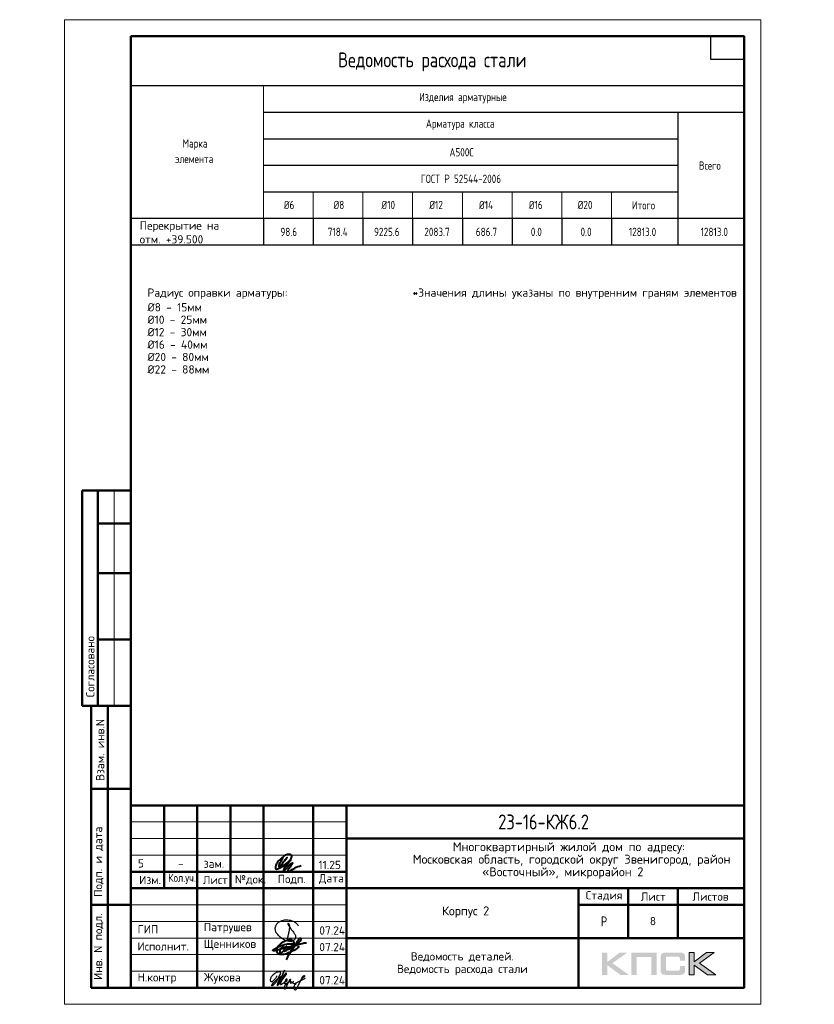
# Model space of a CAD drawing. Header units: millimetres. Extents: x 40580 to 1930067, y -240640 to 81020.
# Tile 127 of 246: x 558923 to 582896, y -240256 to -210556. Entities that reach past the tile are written whole.
import ezdxf

# ---------------------------------------------------------------- set-up
doc = ezdxf.new("R2010")
doc.units = ezdxf.units.MM
for name, color, linetype, lineweight in [('Standard', 7, 'Continuous', 25), ('Основная', 7, 'Continuous', 40), ('Позиционная метка номер позиции', 7, 'Continuous', 13), ('Текст_ общее', 7, 'Continuous', 25)]:
    doc.layers.add(name, color=color, linetype=linetype, lineweight=lineweight)
doc.styles.add('GOST 2.304', font='isocpeur.ttf', dxfattribs={"width": 0.8})
doc.styles.add('ISOCPEUR', font='isocpeur.ttf')

# ---------------------------------------------------------------- blocks, each defined once
blk = doc.blocks.new('яяя')
at = {"lineweight": 30}
for points in [[(345424, 110432), (345425, 110410), (345424, 110397), (345417, 110379), (345406, 110350), (345390, 110319), (345357, 110275), (345310, 110221), (345265, 110176), (345198, 110110), (345161, 110077), (345133, 110066), (345116, 110066), (345102, 110075), (345090, 110091), (345082, 110115), (345074, 110146), (345066, 110182), (345064, 110206), (345067, 110234), (345077, 110278), (345095, 110320), (345114, 110361), (345134, 110395), (345159, 110428), (345195, 110469), (345228, 110506), (345284, 110560), (345331, 110595), (345379, 110625), (345435, 110648), (345486, 110670), (345532, 110686), (345573, 110696), (345605, 110698), (345621, 110695), (345635, 110687), (345648, 110671), (345656, 110649), (345659, 110625), (345659, 110583), (345656, 110553), (345647, 110523), (345635, 110489), (345387, 110033), (345349, 109985), (345311, 109948), (345247, 109889), (345209, 109858), (345192, 109844), (345180, 109837), (345157, 109833), (345150, 109835), (345140, 109842), (345135, 109856), (345138, 109881), (345148, 109892), (345183, 109930), (345267, 110024), (345343, 110105), (345455, 110213), (345617, 110343), (345775, 110456), (345811, 110526), (345838, 110607), (345890, 110740), (345902, 110771), (345698, 110295), (345672, 110226), (345626, 110132), (345572, 110032), (345518, 109953), (345481, 109918), (345497, 110001), (345567, 110147), (345655, 110301), (345760, 110442)], [(345481, 109918), (345476, 109896), (345475, 109874), (345485, 109861), (345506, 109866), (345539, 109891), (345632, 109983), (345968, 110450), (346022, 110527), (346029, 110560), (346027, 110579), (346026, 110590), (346010, 110605), (345993, 110609), (345975, 110601), (345962, 110584), (345954, 110562), (345857, 110421), (345783, 110292), (345741, 110183), (345701, 110079), (345665, 109985), (345660, 109952), (345666, 109929), (345669, 109915), (345682, 109910), (345702, 109914), (345735, 109941), (345846, 110007), (346065, 110160), (346075, 110193), (346070, 110217), (346066, 110236), (346052, 110241), (346030, 110241), (346007, 110228), (345978, 110203), (345960, 110164), (345892, 110010), (345895, 109986), (345904, 109966), (345925, 109964), (345969, 109968), (346045, 110000), (346218, 110114), (346261, 110154), (346280, 110184), (346282, 110210), (346278, 110225), (346263, 110229), (346241, 110222), (346220, 110198), (346162, 110049), (345989, 109904), (345932, 109849), (345906, 109805), (345891, 109739), (345890, 109690), (345899, 109652), (345924, 109647), (345956, 109655), (345980, 109674), (346058, 109838), (346158, 110046), (346261, 110098), (346314, 110120), (346292, 110079), (346269, 110036), (346261, 110008), (346267, 109998), (346293, 109998), (346363, 110039), (346445, 110095), (346421, 110068), (346414, 110040), (346407, 110011), (346416, 109990), (346466, 109972), (346509, 109977), (346574, 109984), (347172, 110293)], [(346586, 109971), (346543, 109917), (346509, 109873), (346489, 109825), (346475, 109767), (346472, 109710), (346478, 109675), (346485, 109641), (346501, 109621), (346517, 109602), (346542, 109589), (346568, 109592), (346605, 109620), (346680, 109731), (346736, 109842), (346865, 110115), (346962, 110290), (346969, 110318), (346979, 110360), (347013, 110403), (347056, 110434), (347091, 110450), (347109, 110450), (347121, 110434), (347115, 110405), (347072, 110355), (347012, 110307), (346924, 110222)]]:
    blk.add_lwpolyline(points, dxfattribs=at)
blk = doc.blocks.new('Из_буфера32210')
at = {"color": 7, "lineweight": 25}
blk.add_lwpolyline([(357, 84), (386, 160), (399, 213), (405, 239), (412, 268), (420, 299), (427, 339), (434, 380), (437, 414), (438, 442), (436, 466), (430, 489), (425, 504), (417, 519), (409, 531), (405, 535), (403, 536), (400, 539), (394, 541), (387, 543), (383, 542), (379, 539), (377, 534), (377, 528), (379, 523), (438, 428), (470, 382), (484, 365), (504, 341), (528, 310), (551, 280), (562, 264), (575, 247), (582, 235), (589, 220), (599, 198), (606, 184), (610, 167), (611, 155), (612, 143), (611, 127), (609, 116), (603, 96), (596, 82), (588, 69), (579, 56), (563, 43), (551, 34), (539, 25), (524, 16), (511, 10), (494, 5), (481, 3), (456, 0), (432, 1), (415, 3), (396, 6), (375, 11), (355, 19), (336, 24), (310, 31), (293, 39), (269, 53), (243, 69), (223, 80), (202, 93), (180, 109), (152, 128), (126, 152), (98, 182), (77, 211), (52, 241), (32, 266), (20, 293), (8, 329), (3, 348), (1, 373), (0, 393), (1, 417), (6, 440), (13, 454), (20, 476), (26, 497), (38, 517), (47, 529), (60, 548), (75, 563), (95, 581), (115, 593), (135, 606), (161, 618), (187, 628), (213, 638), (251, 647), (282, 653), (319, 655), (353, 655), (384, 652), (418, 648), (460, 641), (503, 628), (544, 611), (579, 594), (611, 573), (639, 545), (666, 515), (679, 496), (694, 471)], dxfattribs=at)

msp = doc.modelspace()

# ---------------------------------------------------------------- hatches: boundary and pattern name
h = msp.add_hatch(color=256)
h.paths.add_polyline_path([(577251.4, -238698.8), (577023.9, -238698.8), (576651.8, -238978.9), (576651.8, -238698.8), (576494.2, -238698.8), (576494.2, -239370.9), (576651.8, -239370.9), (576651.8, -239075.7), (577054.3, -239370.9), (577306, -239370.9), (576805.4, -239015.5)])
h.paths.add_polyline_path([(577534.2, -238825.4), (577979.5, -238825.4), (577979.5, -239370.9), (578135.8, -239370.9), (578135.8, -238698.8), (577969.1, -238698.8), (577377.9, -238698.8), (577377.9, -238857.9), (577377.9, -239370.9), (577534.2, -239370.9)])
h.paths.add_polyline_path([(579273.9, -238695.4), (579116.3, -238695.4), (579116.3, -239368.2), (579273.9, -239368.2), (579273.9, -239072.2), (579676.4, -239368.2), (579928, -239368.2), (579427.4, -239012.1), (579873.4, -238695.4), (579646.6, -238695.4), (579273.9, -238975.4)])
msp.add_hatch(color=256).paths.add_polyline_path([(578984.9, -238770.1), (578982.8, -238762.4), (578980, -238756.2), (578976.6, -238750), (578973.1, -238743.8), (578969.7, -238738.9), (578965.5, -238734.1), (578961.4, -238729.3), (578957.2, -238725.1), (578951.7, -238721.6), (578946.2, -238717.5), (578939.9, -238714), (578933, -238711.3), (578926.1, -238708.5), (578918.5, -238705.7), (578910.9, -238703.7), (578892.9, -238700.2), (578873.6, -238697.4), (578852.1, -238696.1), (578828.6, -238695.4), (578427.6, -238695.4), (578404, -238696.1), (578383.3, -238697.4), (578363.2, -238700.2), (578346, -238703.7), (578337.7, -238706.4), (578330.1, -238708.5), (578323.1, -238711.3), (578316.9, -238714.7), (578310.7, -238717.5), (578304.5, -238721.6), (578299.6, -238725.1), (578294.8, -238729.3), (578290.6, -238734.1), (578287.2, -238738.9), (578283, -238743.8), (578279.6, -238750), (578276.8, -238756.2), (578274, -238763.1), (578271.3, -238770.1), (578269.2, -238777.7), (578265.7, -238794.3), (578263, -238812.2), (578260.9, -238832.3), (578260.9, -238854.4), (578260.9, -239208.4), (578260.9, -239230.6), (578263, -239250.6), (578265.7, -239269.3), (578269.2, -239285.9), (578271.3, -239293.5), (578274, -239300.4), (578276.8, -239307.3), (578279.6, -239313.5), (578283, -239319.1), (578287.2, -239324.6), (578290.6, -239329.5), (578294.8, -239334.3), (578299.6, -239338.4), (578305.2, -239341.9), (578310.7, -239345.4), (578316.9, -239348.8), (578323.1, -239352.3), (578330.7, -239354.3), (578337.7, -239357.1), (578346, -239359.2), (578363.2, -239363.3), (578383.3, -239365.4), (578404.7, -239367.5), (578427.6, -239368.2), (578828.6, -239368.2), (578852.1, -239367.5), (578873.6, -239366.1), (578892.9, -239363.3), (578910.2, -239359.9), (578918.5, -239357.1), (578926.1, -239355), (578933, -239352.3), (578939.9, -239348.8), (578946.2, -239346), (578951.7, -239341.9), (578957.2, -239338.4), (578961.4, -239334.3), (578965.5, -239330.1), (578969.7, -239324.6), (578973.1, -239319.8), (578976.6, -239313.5), (578980, -239307.3), (578982.8, -239301.1), (578984.9, -239293.5), (578987.6, -239285.9), (578991.1, -239269.3), (578993.9, -239251.3), (578995.3, -239230.6), (578995.9, -239208.4), (578995.9, -239097.1), (578839, -239097.1), (578839, -239187.7), (578839, -239193.9), (578838.3, -239200.1), (578836.9, -239205.7), (578835.5, -239211.2), (578833.4, -239216.1), (578831.4, -239220.2), (578828.6, -239224.3), (578825.1, -239227.8), (578821.7, -239231.3), (578817.5, -239234), (578812.7, -239236.1), (578807.9, -239238.2), (578803, -239239.6), (578796.8, -239240.3), (578790.6, -239240.9), (578784.4, -239241.6), (578460.7, -239241.6), (578455.2, -239240.9), (578450.4, -239240.3), (578446.2, -239238.2), (578442.1, -239236.1), (578437.9, -239233.3), (578434.5, -239230.6), (578431, -239227.1), (578428.2, -239223), (578425.5, -239218.8), (578423.4, -239214.7), (578421.3, -239209.8), (578419.9, -239205), (578417.9, -239195.3), (578417.2, -239185.6), (578417.2, -238862.7), (578417.2, -238857.2), (578417.9, -238851.6), (578419.3, -238846.8), (578420.6, -238842), (578422, -238837.8), (578424.1, -238834.4), (578426.9, -238830.9), (578429.6, -238827.4), (578433.1, -238824.7), (578436.5, -238821.9), (578440.7, -238819.8), (578444.8, -238818.5), (578449.7, -238817.1), (578454.5, -238816.4), (578460.1, -238815.7), (578465.6, -238815.7), (578784.4, -238815.7), (578790.6, -238815.7), (578796.8, -238816.4), (578802.3, -238817.8), (578807.2, -238819.1), (578812, -238821.2), (578816.9, -238823.3), (578821, -238826.8), (578824.5, -238829.5), (578827.9, -238833.7), (578830.7, -238837.8), (578833.4, -238842), (578835.5, -238846.8), (578836.9, -238851.6), (578838.3, -238857.2), (578839, -238863.4), (578839, -238869.6), (578839, -238943.6), (578995.9, -238943.6), (578995.9, -238854.4), (578995.3, -238832.3), (578993.9, -238812.2), (578991.1, -238794.3), (578987, -238777.7)])
at = {"linetype": 'Continuous', "lineweight": 13, "transparency": 33554687}
msp.add_hatch(color=7, dxfattribs=at).paths.add_polyline_path([(581278.4, -240234.7), (581278.3, -240234.3), (581277.9, -240233.3), (581277.8, -240232), (581277.6, -240230.8), (581277.6, -240229.5), (581277.6, -240228.1), (581277.8, -240226.9), (581277.9, -240225.7), (581278.3, -240224.7), (581278.4, -240224.2)], flags=16)

# ---------------------------------------------------------------- linework, layer by layer
at = {"lineweight": 0}
msp.add_lwpolyline([(579116.3, -239368.2), (579116.3, -238695.4), (579273.9, -238695.4), (579273.9, -238975.4), (579646.6, -238695.4), (579873.4, -238695.4), (579427.4, -239012.1), (579928, -239368.2), (579676.4, -239368.2), (579273.9, -239072.2), (579273.9, -239368.2), (579116.3, -239368.2)], close=True, dxfattribs=at)
at = {"layer": 'Standard', "color": 7, "linetype": 'Continuous', "lineweight": 50, "transparency": 33554687}
for p, q in [((562278.4, -224755.8), (560805.3, -224755.8)), ((560805.3, -224755.8), (560805.3, -231255.8)), ((560805.3, -224755.8), (560805.3, -231255.8)), ((561278.4, -224755.8), (561278.4, -231255.8)), ((562278.4, -225755.8), (561278.4, -225755.8)), ((562278.4, -227255.8), (561278.4, -227255.8)), ((562278.4, -229255.8), (561278.4, -229255.8)), ((560805.3, -231255.8), (562278.4, -231255.8)), ((561078.4, -239755.8), (561078.4, -231255.8)), ((561078.4, -239755.8), (561078.4, -231255.8)), ((561578.4, -239755.8), (561578.4, -231255.8)), ((561078.4, -233755.8), (562278.4, -233755.8)), ((562278.4, -239755.8), (562278.4, -234255.8)), ((562278.4, -234255.8), (580778.4, -234255.8)), ((563278.4, -236755.8), (563278.4, -234255.8)), ((564278.4, -239755.8), (564278.4, -234255.8)), ((565278.4, -236755.8), (565278.4, -234255.8)), ((566278.4, -239755.8), (566278.4, -234255.8)), ((567778.4, -239755.8), (567778.4, -234255.8)), ((568778.4, -239755.8), (568778.4, -234255.8)), ((568778.4, -235255.8), (580778.4, -235255.8)), ((562278.4, -236255.8), (568778.4, -236255.8)), ((562278.4, -236255.8), (568778.4, -236255.8)), ((562278.4, -236755.8), (568778.4, -236755.8)), ((562278.4, -236755.8), (568778.4, -236755.8)), ((568778.4, -236755.8), (580778.4, -236755.8)), ((575778.4, -238255.8), (575778.4, -236755.8)), ((577278.4, -238255.8), (577278.4, -236755.8)), ((578778.4, -238255.8), (578778.4, -236755.8)), ((561078.4, -237255.8), (562278.4, -237255.8)), ((575778.4, -237255.8), (580778.4, -237255.8)), ((568778.4, -238255.8), (580778.4, -238255.8)), ((575778.4, -239755.8), (575778.4, -238255.8)), ((575778.4, -239755.8), (575778.4, -238255.8)), ((562278.4, -239755.8), (561078.4, -239755.8))]:
    msp.add_line(p, q, dxfattribs=at)
at = {"layer": 'Standard', "color": 7, "linetype": 'Continuous', "lineweight": 13, "transparency": 33554687}
for p, q in [((561778.4, -224755.8), (561778.4, -231255.8)), ((562278.4, -234755.8), (568778.4, -234755.8)), ((562278.4, -235255.8), (568778.4, -235255.8)), ((562278.4, -235755.8), (568778.4, -235755.8)), ((562278.4, -237255.8), (568778.4, -237255.8)), ((562278.4, -237755.8), (568778.4, -237755.8)), ((562278.4, -237755.8), (568778.4, -237755.8)), ((562278.4, -238255.8), (568778.4, -238255.8)), ((562278.4, -238255.8), (568778.4, -238255.8)), ((562278.4, -238755.8), (568778.4, -238755.8)), ((562278.4, -239255.8), (568778.4, -239255.8))]:
    msp.add_line(p, q, dxfattribs=at)
at = {"layer": 'Standard', "color": 7, "linetype": 'Continuous', "lineweight": 25, "transparency": 33554687}
for p, q in [((580778.4, -239755.8), (580778.4, -234255.8)), ((562278.4, -239755.8), (580778.4, -239755.8)), ((562278.4, -239755.8), (580778.4, -239755.8)), ((562278.4, -239755.8), (580778.4, -239755.8))]:
    msp.add_line(p, q, dxfattribs=at)
at = {"layer": 'Standard', "color": 7, "linetype": 'Continuous', "lineweight": 13, "transparency": 33554687}
msp.add_lwpolyline([(560278.4, -240255.8), (581278.4, -240255.8), (581278.4, -210555.8), (560278.4, -210555.8), (560278.4, -240255.8)], close=True, dxfattribs=at)
at = {"layer": 'Standard', "color": 7, "linetype": 'Continuous', "lineweight": 50, "transparency": 33554687}
msp.add_lwpolyline([(562278.4, -211055.8), (580778.4, -211055.8), (580778.4, -239755.8), (562278.4, -239755.8), (562278.4, -211055.8)], close=True, dxfattribs=at)
at = {"layer": 'Standard', "color": 7, "linetype": 'Continuous', "lineweight": 25, "transparency": 33554687}
msp.add_lwpolyline([(580778.4, -211055.8), (580778.4, -211755.8), (579778.4, -211755.8), (579778.4, -211055.8), (580778.4, -211055.8)], close=True, dxfattribs=at)
at = {"layer": 'Основная', "color": 7, "ltscale": 100}
msp.add_spline([(566871.2, -235818.3), (566801.9, -235944.7), (566744.8, -236066.6), (566744.8, -236094.5), (566779.5, -236076.6), (566876.8, -235971.5), (566988.6, -235823.9), (566908.1, -235927.9), (566845.5, -236023), (566853.3, -236084.5), (566912.6, -236078.9), (566990.9, -236012.9), (567082.6, -235904.4), (567134, -235800.4), (567127.3, -235752.3), (567043, -235736.1), (566968.5, -235746.7), (566838.8, -235831.7), (566721.3, -235941.3), (566664.3, -236038.6), (566643, -236111.3), (566644.2, -236158.3), (566684.4, -236176.2), (566752.6, -236152.7), (566940.5, -236027.4), (567094.9, -235899.9), (566939.2, -236110.8), (566883.6, -236208.1), (566883.5, -236226.5), (566917.1, -236209.7), (567011, -236112.4), (567136.3, -235997.2), (567155.3, -235992.8), (567137.4, -236035.3), (567060.3, -236147.1), (567013.2, -236234.3), (567019.9, -236253.3), (567055.7, -236244.4), (567219, -236144.9), (567413.6, -236066.6)], degree=3, dxfattribs=at)
at = {"layer": 'Основная'}
for points in [[(566971.7, -238914.6), (567090.2, -238683.3), (567240.5, -238471.4), (567332, -238312.8), (567356.1, -238279.5), (567377.6, -238257.5), (567389.4, -238255.2), (567396.3, -238254.4), (567401.6, -238255.7), (567405.5, -238258.5), (567407.7, -238262.7), (567408.5, -238265.9), (567410.6, -238272.8), (567410.1, -238276.2), (567410, -238283.6), (567408.5, -238287.6), (567407.3, -238299.1), (567394.8, -238325.1), (567365.5, -238368.5), (567317.2, -238420.7), (567258.5, -238462.6), (567223.7, -238483.5), (567204.6, -238487.5), (567029.7, -238535.9), (566835.9, -238580.5), (566700.7, -238619.3), (566620, -238639.1), (566575.9, -238641.1), (566555.4, -238630.6), (566566.7, -238621.2), (566577.1, -238607.6), (566594.5, -238596.3), (566657.7, -238558.4), (566746.9, -238515.3), (566836.8, -238476.1), (566923, -238448.7), (567006.9, -238431), (567110.6, -238427.4), (567158.3, -238424.7)], [(567333.1, -238502.1), (567330.6, -238542.1), (567312.3, -238557), (567280.7, -238582.8), (567201.7, -238628.6), (567121.8, -238660.2), (567048.6, -238696), (566891.3, -238752.1), (566798.1, -238753.2), (566754.3, -238742.1), (566726, -238724.4), (566708.8, -238713.3), (566692.8, -238684.4), (566683.3, -238655.6), (566688.3, -238602.4), (566694.4, -238562.5), (566720.5, -238512.5), (566751.4, -238472.8), (566800.9, -238425.5), (566844.1, -238388.9), (566904, -238358.9), (566966.7, -238328.4), (567030.5, -238306.3), (567069.5, -238300.8), (567117.5, -238304.6), (567139.2, -238316.8), (567163.3, -238334.9), (567176.9, -238351.7), (567194.1, -238374.5), (567195.2, -238405), (567193.5, -238421), (567189.1, -238441.3), (567182.4, -238457.1), (567171.3, -238467.1), (567158.6, -238467.1), (567148, -238460.4), (567149.1, -238436), (567159.7, -238423.8), (567208.9, -238440.2), (567231.9, -238451.7), (567283.7, -238470.1), (567299, -238477.5), (567309.2, -238484.2)], [(566905.7, -238622.3), (566904.6, -238540.4), (566895.3, -238517.9), (566873.9, -238509.4), (566856.9, -238520.1), (566839.1, -238535.3), (566816.2, -238561.5), (566793.7, -238585.2), (566777, -238611), (566773.3, -238632.5), (566766.7, -238669.8), (566770, -238684.2), (566784, -238706.8), (566805.5, -238709.4), (566834, -238696.1), (566858, -238665.8), (566876.1, -238648.4), (566899.8, -238629.2), (566937.1, -238560.8), (566957.8, -238527.5), (566975.5, -238506), (566908.6, -238614.4), (566910.5, -238635.8), (566914.9, -238654.7), (566936, -238643.2), (566960.8, -238630.6), (566992.9, -238601.1), (566995.9, -238595.9), (567004.8, -238567), (567009.9, -238552.3), (567011.8, -238546.3), (567008.1, -238582.6), (567011, -238595.5), (567027.3, -238594.8), (567049.5, -238588.1), (567069.1, -238555.2), (567070.9, -238536.4), (567061.3, -238587), (567070.9, -238587.4), (567103.5, -238575.2), (567128.2, -238557.8), (567131.2, -238524.2), (567133, -238509.7), (567136, -238540.4), (567154.5, -238541.5), (567171.9, -238539.3), (567184.8, -238504.9), (567187.4, -238496.8), (567187, -238504.6), (567182.2, -238530.1), (567198.5, -238534.5)], [(567236.6, -238477.6), (567296.5, -238459.4), (567367.8, -238437.4), (567405.9, -238429.5), (567475.3, -238410.9), (567531.2, -238404.3), (567571.9, -238405.1)]]:
    msp.add_spline(points, degree=3, dxfattribs=at)
at = {"layer": 'Позиционная метка номер позиции', "color": 7, "linetype": 'Continuous', "lineweight": 13, "transparency": 33554687}
for p, q in [((562278.4, -212555.8), (562278.4, -216555.8)), ((566278.4, -212555.8), (566278.4, -213355.8)), ((566278.4, -213355.8), (566278.4, -214155.8)), ((566278.4, -214155.8), (566278.4, -214955.8)), ((566278.4, -214955.8), (566278.4, -215755.8)), ((566278.4, -215755.8), (566278.4, -216555.8)), ((567778.4, -215755.8), (567778.4, -216555.8)), ((569278.4, -215755.8), (569278.4, -216555.8)), ((570778.4, -215755.8), (570778.4, -216555.8)), ((572278.4, -215755.8), (572278.4, -216555.8)), ((573778.4, -215755.8), (573778.4, -216555.8)), ((575278.4, -215755.8), (575278.4, -216555.8)), ((576778.4, -215755.8), (576778.4, -216555.8))]:
    msp.add_line(p, q, dxfattribs=at)
at = {"layer": 'Позиционная метка номер позиции', "color": 7, "linetype": 'Continuous', "lineweight": 25, "transparency": 33554687}
for p, q in [((580778.4, -212555.8), (562278.4, -212555.8)), ((580778.4, -212555.8), (580778.4, -215755.8)), ((580778.4, -213355.8), (566278.4, -213355.8)), ((578778.4, -213355.8), (578778.4, -215755.8)), ((578778.4, -214155.8), (566278.4, -214155.8)), ((578778.4, -214955.8), (566278.4, -214955.8)), ((578778.4, -215755.8), (566278.4, -215755.8)), ((578778.4, -215755.8), (578778.4, -216555.8)), ((580778.4, -215755.8), (580778.4, -216555.8)), ((562278.4, -216555.8), (562278.4, -217355.8)), ((580778.4, -216555.8), (562278.4, -216555.8)), ((566278.4, -216555.8), (566278.4, -217355.8)), ((567778.4, -216555.8), (567778.4, -217355.8)), ((569278.4, -216555.8), (569278.4, -217355.8)), ((570778.4, -216555.8), (570778.4, -217355.8)), ((572278.4, -216555.8), (572278.4, -217355.8)), ((573778.4, -216555.8), (573778.4, -217355.8)), ((575278.4, -216555.8), (575278.4, -217355.8)), ((576778.4, -216555.8), (576778.4, -217355.8)), ((578778.4, -216555.8), (578778.4, -217355.8)), ((580778.4, -216555.8), (580778.4, -217355.8)), ((580778.4, -217355.8), (562278.4, -217355.8))]:
    msp.add_line(p, q, dxfattribs=at)

# ---------------------------------------------------------------- block references
at = {"color": 1, "ltscale": 100}
msp.add_blockref('Из_буфера32210', (566633.5, -238362), dxfattribs=at)
at = {"color": 2, "lineweight": 60, "xscale": 0.5, "yscale": 0.5, "zscale": 0.5}
msp.add_blockref('яяя', (393957.7, -294614.3), dxfattribs=at)

# ---------------------------------------------------------------- texts
at = {"layer": 'Standard', "color": 7, "linetype": 'Continuous', "lineweight": 25, "transparency": 33554687, "style": 'ISOCPEUR'}
for s, insert, char_height, width, attachment_point in [('Перекрытие\\~на\\~\\Pотм.\\~+39.500', (562544.7, -217306.5), 250, 3731, 7), ('Радиус\\~оправки\\~арматуры:', (562778.4, -218980.8), 250, 3481.555, 7), ('*Значения\\~длины\\~указаны\\~по\\~внутренним\\~граням\\~элементов', (570776.2, -218980.8), 250, 7808.496, 7), ('Ø8\\~-\\~15мм', (562778.4, -219355.8), 250, 1371.46, 7), ('Ø10\\~-\\~25мм', (562778.4, -219730.8), 250, 1531.293, 7), ('Ø12\\~-\\~30мм', (562778.4, -220105.8), 250, 1531.293, 7), ('Ø16\\~-\\~40мм', (562778.4, -220480.8), 250, 1548.999, 7), ('Ø20\\~-\\~80мм', (562778.4, -220855.8), 250, 1602.271, 7), ('Ø22\\~-\\~88мм', (562778.4, -221230.8), 250, 1602.271, 7), ('Многоквартирный\\~жилой\\~дом\\~по\\~адресу:\\~', (571988.5, -235710.8), 270, 5717.086, 7), ('Московская\\~область,\\~городской\\~округ\\~Звенигород,\\~район\\~', (570782.5, -236088.8), 270, 8136.208, 7), ('5', (562580.5, -235881), 250, 283.333, 2), ('-', (563785, -235890), 250, 283.333, 2), ('зам.', (564785, -235890), 250, 283.333, 2), ('11.25', (567938.9, -236175.8), 250, 693.365, 7), ('«Восточный»,\\~микрорайон\\~2', (572875, -236466.8), 270, 3952.828, 7), ('Изм.', (562526.3, -236631), 250, 631.146, 7), ('\\W0.83;Кол.уч.', (563405.4, -236631), 250, 799.955, 7), ('Лист', (564449.3, -236631), 250, 782.233, 7), ('№док.', (565413.9, -236648.4), 250, 853.394, 7), ('Подп.', (566709.7, -236641.5), 250, 764.532, 7), ('Дата', (567951.5, -236631), 250, 782.233, 7), ('Стадия', (575999, -237131), 250, 1031.11, 7), ('Лист', (577662, -237131), 250, 782.227, 7), ('Листов', (579221.3, -237131), 250, 1066.504, 7), ('Корпус\\~2', (571666.5, -237645.8), 270, 1362.881, 7), ('ГИП', (562478.4, -238118.3), 250, 586.81, 7), ('Патрушев', (564478.4, -238118.3), 250, 1386.359, 7), ('07.24', (567961.5, -238154.5), 250, 817.627, 7), ('\\W0.77;Р', (576455.4, -237905.8), 300, 262.931, 7), ('Исполнит.', (562478.4, -238634), 250, 1386.365, 7), ('Щенников', (564478.4, -238624.4), 250, 1333.081, 7), ('07.24', (567961.5, -238654.5), 250, 817.627, 7), ('Н.контр', (562478.4, -239634), 250, 1102.087, 7), ('Жукова', (564478.4, -239634), 250, 1031.11, 7), ('07.24', (567961.5, -239654.5), 250, 817.627, 7)]:
    msp.add_mtext(s, dxfattribs=dict(at, insert=insert, char_height=char_height, width=width, attachment_point=attachment_point))
at = {"layer": 'Standard', "color": 7, "linetype": 'Continuous', "lineweight": 50, "transparency": 33554687, "char_height": 250, "attachment_point": 7, "rotation": 90, "style": 'GOST 2.304'}
for s, insert, width in [('\\A1;{\\fISOCPEUR|i0|b0;\\H250.000000;\\W1.000000;\\C7;Согласовано}\\P', (561178.4, -230994.3), 2071.875), ('\\A1;{\\fISOCPEUR|i0|b0;\\H250.000000;\\W1.000000;\\C7;Взам. инв.N}\\P', (561476.4, -233519.9), 1909.099), ('\\A1;{\\fISOCPEUR|i0|b0;\\H250.000000;\\W1.000000;\\C7;Подп. и дата}\\P', (561452.8, -237013.6), 2197.059), ('\\A1;{\\fISOCPEUR|i0|b0;\\H250.000000;\\W1.000000;\\C7;Инв. N подл.}\\P', (561452.8, -239521.8), 2021.795)]:
    msp.add_mtext(s, dxfattribs=dict(at, insert=insert, width=width))
at = {"layer": 'Standard', "color": 7, "linetype": 'Continuous', "lineweight": 50, "transparency": 33554687, "insert": (573361, -234980.8), "char_height": 450, "width": 3070.526, "attachment_point": 7, "style": 'GOST 2.304'}
msp.add_mtext('23-16-КЖ6.2', dxfattribs=at)
at = {"layer": 'Standard', "color": 7, "linetype": 'Continuous', "lineweight": 13, "transparency": 33554687, "insert": (578028.4, -237745.8), "char_height": 250, "width": 272.222, "attachment_point": 5, "style": 'ISOCPEUR'}
msp.add_mtext('\\A1;{\\fISOCPEUR|i0|b0;\\H250.000000;\\W1.000000;\\C7;8}\\P', dxfattribs=at)
at = {"layer": 'Standard', "color": 7, "linetype": 'Continuous', "lineweight": 25, "transparency": 33554687, "insert": (572278.4, -238684.9), "char_height": 250, "width": 4116.875, "attachment_point": 2, "line_spacing_factor": 0.903614, "style": 'ISOCPEUR'}
msp.add_mtext('{\\W1.0000;Ведомость деталей.}\\P{\\W1.0000;Ведомость расхода стали}', dxfattribs=at)
at = {"layer": 'Позиционная метка номер позиции', "color": 7, "linetype": 'Continuous', "lineweight": 25, "transparency": 33554687, "char_height": 250, "attachment_point": 7, "style": 'GOST 2.304'}
for s, insert, width in [('Изделия\\~арматурные', (570972.2, -213080.8), 2745.349), ('Арматура\\~класса', (571178.4, -213880.8), 2327.869), ('Марка', (563834.7, -214480.8), 888.977), ('А500С', (571888.8, -214680.8), 906.482), ('элемента', (563613.8, -214880.8), 1333.081), ('Всего', (579415.9, -215080.8), 853.394), ('ГОСТ\\~Р\\~52544-2006', (571024.2, -215480.8), 2647.174), ('Ø6', (566891, -216269.6), 447.833), ('Ø8', (568391, -216269.6), 447.833), ('Ø10', (569836.9, -216269.6), 554.401), ('Ø12', (571281.9, -216269.6), 554.401), ('Ø14', (572781.9, -216269.6), 554.401), ('Ø16', (574281.9, -216269.6), 554.401), ('Ø20', (575756.9, -216269.6), 607.678), ('Итого', (577388.8, -216280.8), 906.665), ('98.6', (566788.8, -217080.8), 604.504), ('718.4', (568218, -217080.8), 746.649), ('9225.6', (569613.8, -217080.8), 959.753), ('2083.7', (571130.5, -217080.8), 924.182), ('686.7', (572684.7, -217080.8), 817.621), ('0.0', (574343, -217080.8), 497.955), ('0.0', (575843, -217080.8), 497.955), ('12813.0', (577301.3, -217080.8), 1084.021), ('12813.0', (579466, -217080.8), 1084.021)]:
    msp.add_mtext(s, dxfattribs=dict(at, insert=insert, width=width))
at = {"layer": 'Текст_ общее', "color": 7, "linetype": 'Continuous', "lineweight": 50, "transparency": 33554687, "char_height": 450, "attachment_point": 7, "style": 'GOST 2.304'}
for s, insert, width in [('Спецификация\\~на\\~конструкцию\\~плиты\\~перекрытия\\~на\\~отм.\\~+39.500', (539207.2, -212094.6), 15573.621), ('Ведомость\\~расхода\\~стали', (568528.4, -212114.1), 6236.957)]:
    msp.add_mtext(s, dxfattribs=dict(at, insert=insert, width=width))

doc.saveas('drawing.dxf')
